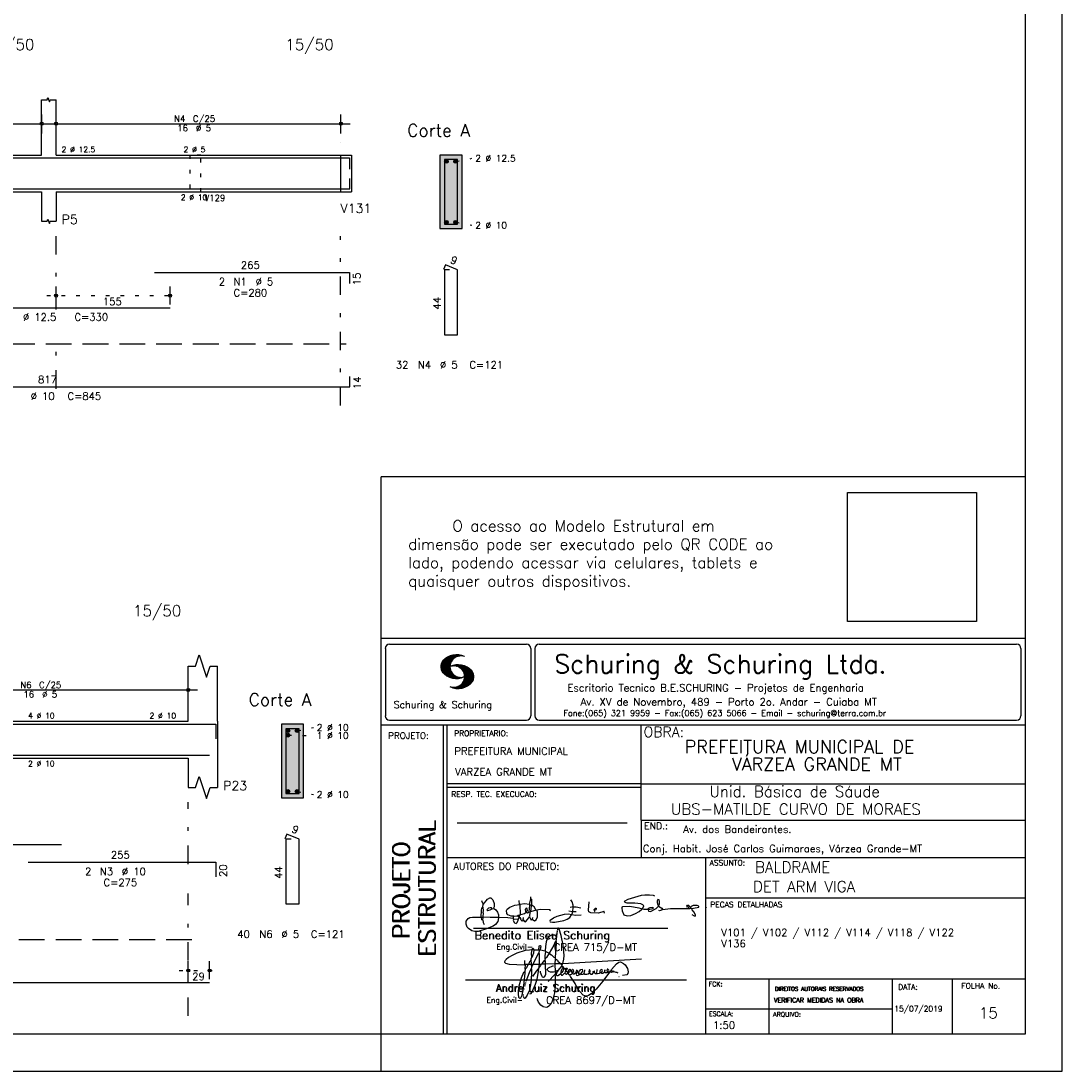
# Model space of a CAD drawing. Extents: x 0 to 84.1, y 0 to 59.4.
# Tile 5 of 7: x 55.8 to 84.1, y 0 to 28.5. Entities that reach past the tile are written whole.
import ezdxf

# ---------------------------------------------------------------- set-up
doc = ezdxf.new("R2010")
doc.units = 0
doc.header["$MEASUREMENT"] = 0
for name, pattern in [('ESTILO_TQS_0001', [1, 0.7, -0.3]), ('ESTILO_TQS_0002', [0.4, 0.1, -0.3]), ('ESTILO_TQS_0003', [1.5, 0.5, -0.4, 0.1, -0.5])]:
    doc.linetypes.add(name, pattern=pattern)
doc.layers.get('0').update_dxf_attribs({"linetype": 'CONTINUOUS'})
for name, color, linetype in [('1', 1, 'CONTINUOUS'), ('2', 2, 'CONTINUOUS'), ('4', 4, 'CONTINUOUS'), ('6', 6, 'CONTINUOUS'), ('9', 9, 'CONTINUOUS')]:
    doc.layers.add(name, color=color, linetype=linetype)
doc.styles.get("Standard").update_dxf_attribs({"font": 'ROMANS.SHX'})
picture_1 = doc.add_image_def('image1.png', size_in_pixel=(300, 300))

# ---------------------------------------------------------------- blocks, each defined once
blk = doc.blocks.new('assinaturabenedito')
at = {"color": 162}
for points in [[(155.13, 165.22), (153.4, 165.22), (152.58, 165.54), (153.16, 166.78), (152.67, 167.35), (151.85, 167.68), (149.14, 168.01), (145.61, 168.01), (144.71, 168.34), (144.46, 168.91), (146.1, 169.9), (152.17, 171.62), (153.65, 171.87), (155.7, 171.87), (157.43, 171.62), (158.08, 171.29)], [(80.21, 160.29), (79.88, 160.45), (79.72, 161.68), (80.29, 161.77), (80.46, 162.01), (80.54, 163.49), (80.37, 163.74), (80.54, 164.8), (80.46, 166.12), (80.29, 166.36), (80.37, 167.51), (82.43, 169.81), (83.41, 170.39), (83.9, 170.39), (84.81, 169.48), (85.38, 167.84), (85.46, 166.36), (85.13, 165.71), (86.12, 164.97), (86.94, 163.98), (87.35, 162.83), (87.43, 161.68), (87.19, 161.52), (83.66, 161.52), (80.46, 161.77)], [(80.46, 167.68), (80.21, 167.84), (79.88, 169.07)], [(94.32, 162.18), (93.09, 162.18), (91.53, 162.83), (91.12, 163.41), (90.96, 164.8), (91.29, 165.38), (92.52, 166.2), (94.82, 167.1), (97.03, 167.43), (97.11, 162.92)], [(96.95, 167.51), (96.79, 169.24)], [(101.46, 167.43), (99.17, 167.76), (97.11, 167.51)], [(101.3, 164.07), (101.55, 167.1)], [(101.55, 163.82), (102.04, 164.31), (102.28, 166.78), (102.28, 167.1), (101.55, 167.19), (101.46, 167.51), (101.96, 170.06), (102.28, 169.81), (102.28, 167.27)], [(101.96, 170.06), (102.04, 170.96)], [(104.34, 164.97), (103.51, 166.36), (102.69, 166.94), (102.37, 166.94)], [(120.99, 164.31), (121.24, 166.12), (121.16, 167.19), (120.66, 168.66), (120.09, 169.57)], [(135.35, 163.57), (135.27, 164.23), (135.11, 164.31), (132.64, 163.57), (129.12, 163.74), (128.62, 163.9), (128.3, 164.15), (128.05, 164.89), (128.46, 168.66)], [(152.26, 165.38), (152.17, 165.54), (151.11, 165.79), (146.68, 166.53), (143.56, 166.36), (143.23, 166.2), (143.15, 165.79), (143.31, 164.56), (144.13, 162.83), (145.61, 162.26), (147.25, 162.51), (149.38, 163.33), (151.02, 164.23), (152.26, 165.38)], [(155.21, 165.05), (155.29, 164.48), (156.19, 164.23), (158.82, 165.63), (159.89, 166.69), (161.36, 165.79), (161.61, 165.3), (161.61, 165.13), (161.12, 164.89), (160.3, 164.64), (159.97, 164.72)], [(159.89, 166.69), (159.89, 167.1), (160.22, 167.51), (160.22, 168.91), (160.05, 169.48), (159.56, 169.65), (159.23, 168.99), (159.23, 168.42), (159.56, 167.27), (159.8, 167.19)], [(176.63, 162.1), (176.63, 162.75), (175.81, 164.15), (174.99, 164.97), (174.82, 165.63), (177.36, 166.04), (178.02, 166.28), (178.02, 166.53), (177.78, 166.86), (177.36, 166.94), (175.56, 166.94), (174.66, 166.61), (174.49, 166.36), (173.02, 166.2), (172.61, 166.69), (172.93, 167.19), (173.34, 167.19), (173.75, 166.86), (173.84, 166.45)], [(87.43, 161.36), (87.1, 159.8), (86.04, 158.4), (84.97, 157.66), (81.44, 156.27), (78.16, 155.28), (76.68, 155.28), (75.37, 155.53), (73.73, 156.51), (73.15, 157.25), (72.66, 158.56), (72.74, 159.96), (73.65, 161.11), (74.38, 161.52), (75.53, 161.77), (79.64, 161.77)], [(79.55, 161.85), (79.72, 164.8), (79.88, 165.87), (80.21, 166.28)], [(84.48, 165.54), (84.15, 165.87), (83.57, 165.87), (82.84, 165.71), (82.1, 165.05), (82.59, 164.8), (83.57, 164.97), (84.48, 165.54)], [(84.48, 165.54), (85.05, 165.63)], [(94.08, 161.03), (94.32, 162.18), (95.88, 162.34), (96.21, 162.59), (96.95, 162.67)], [(96.87, 161.77), (96.54, 161.77), (95.88, 162.26)], [(98.59, 160.54), (98.1, 159.96), (97.61, 160.37), (97.36, 161.44), (96.87, 161.6), (97.03, 162.75), (99.08, 163.33), (99.9, 163.9), (100.48, 163.74), (101.3, 164.07), (101.55, 163.9), (101.38, 162.01)], [(98.59, 160.54), (99.17, 159.71), (99.58, 159.63), (100.56, 160.62), (101.38, 161.93), (102.12, 160.29), (102.69, 160.78), (103.6, 160.12), (104.42, 160.54), (104.99, 161.85), (104.99, 163.9), (104.66, 164.97), (106.3, 165.3), (110.57, 165.22), (110.74, 164.97), (110.49, 164.56)], [(99.9, 163.9), (100.48, 164.8), (100.4, 165.63), (99.9, 165.79), (99.49, 165.22), (99.58, 164.23), (99.82, 164.15)], [(102.04, 164.31), (104.58, 164.97)], [(110.74, 160.29), (110.57, 159.96), (110.74, 159.63), (111.88, 159.39), (112.87, 159.39), (116.89, 160.21), (118.53, 160.86), (119.68, 161.6), (120.5, 162.83)], [(110.74, 160.29), (112.29, 161.44), (113.94, 162.18), (117.22, 163.08), (118.86, 163.16), (122.22, 162.59), (124.85, 162.83)], [(120.83, 164.15), (119.19, 164.39)], [(121.16, 166.36), (119.76, 166.04)], [(120.83, 164.15), (120.58, 163)], [(120.83, 164.15), (121.07, 164.31), (122.47, 164.23)], [(121.24, 166.2), (121.48, 166.36), (122.55, 166.36), (124.6, 165.87)], [(130.84, 164.8), (130.76, 165.22), (131.25, 165.79), (131.58, 165.71), (131.66, 165.3), (131.41, 164.97), (130.84, 164.8)], [(130.84, 164.8), (130.76, 164.48), (130.92, 164.23)], [(152.26, 165.38), (152.5, 165.54)], [(155.21, 165.05), (155.13, 165.3), (155.37, 165.71), (156.03, 166.04), (157.26, 166.2), (157.43, 165.87), (157.18, 165.54), (156.6, 165.3), (155.21, 165.05)], [(161.61, 165.13), (165.22, 165.63), (174, 165.63), (174.41, 165.71), (174.49, 166.28)], [(173.59, 165.63), (173.59, 166.12)], [(174.82, 165.63), (174.58, 165.71)], [(176.63, 162.1), (176.13, 162.1), (175.07, 162.75)], [(176.63, 162.1), (176.63, 162.1)], [(181.55, 165.95), (181.47, 166.12)], [(80.21, 160.29), (80.46, 161.6)], [(80.21, 160.29), (80.37, 159.22), (80.87, 158.32)], [(94.08, 161.03), (91.53, 161.36), (87.43, 161.52)], [(94.08, 161.03), (94.08, 160.86)], [(96.29, 160.7), (94.24, 160.86), (94.08, 160.21), (94.57, 159.14), (95.39, 158.89), (95.8, 159.22), (96.29, 160.29), (96.29, 160.7)], [(96.29, 160.7), (96.87, 161.52)], [(98.59, 160.54), (98.76, 161.6)], [(102.78, 160.78), (102.86, 161.52)]]:
    blk.add_lwpolyline(points, dxfattribs=at)
blk = doc.blocks.new('assinaturanadre')
at = {"color": 162}
for points in [[(-221.69, -2.31), (-221.03, 0.57), (-220.87, 2.86), (-221.52, 9.6), (-222.84, 15.92), (-223.98, 19.86), (-224.56, 20.6), (-224.89, 20.68), (-225.22, 20.19), (-225.22, 19.53)], [(-225.87, 15.1), (-225.95, 13.46), (-226.28, 11.98), (-226.61, 11.73), (-227.59, 9.51), (-230.47, 4.42), (-229.32, 3.44), (-229.07, 3.44), (-227.43, 1.88), (-226.69, 1.63), (-226.61, 0.81), (-226.86, -2.47), (-226.77, -7.81), (-226.53, -8.71), (-226.86, -9.37), (-226.61, -10.68), (-226.69, -17.25), (-227.1, -21.27), (-227.76, -23.82), (-228.83, -27.19), (-229.56, -28.58), (-230.71, -29.9), (-231.53, -30.47), (-232.52, -30.72), (-234.41, -30.31), (-235.88, -29.24), (-237.44, -27.27), (-238.1, -25.79)], [(-225.3, 18.87), (-225.71, 15.34), (-225.87, 15.1), (-226.28, 15.26), (-226.36, 15.59), (-227.18, 16), (-229.07, 16), (-230.71, 15.18), (-231.94, 13.7), (-232.6, 11.73), (-233.01, 8.69), (-233.17, 5.9), (-233.01, 5.41), (-233.26, 2.62), (-233.26, 1.06), (-233.09, 0.65), (-233.34, -0.09), (-233.17, -0.67), (-233.17, -2.55), (-233.67, -2.8), (-235.23, -2.8), (-235.14, -2.23), (-233.42, -0.17)], [(-225.3, 18.87), (-225.46, 18.87), (-225.54, 18.46)], [(-225.3, 18.87), (-225.22, 19.04)], [(-240.48, 6.64), (-240.48, 6.97), (-241.05, 7.38), (-241.63, 7.22), (-241.79, 6.64)], [(-237.2, 6.72), (-237.03, 8.78), (-236.78, 9.27), (-236.46, 9.43), (-236.13, 9.27), (-235.96, 8.53), (-236.29, 7.05), (-236.62, 6.39), (-236.87, 6.31)], [(-226.28, 11.98), (-226.12, 11.9), (-226.12, 10.83), (-226.69, 1.71)], [(-240.48, 6.64), (-245.98, 6.07), (-251.39, 4.42), (-254.59, 2.95), (-256.81, 1.55), (-258.37, 0.4), (-259.02, -0.26), (-259.43, -1.08), (-259.35, -1.49), (-258.86, -2.06), (-256.4, -2.8), (-246.55, -3.05), (-246.22, -2.8), (-246.39, -0.34)], [(-242.2, 0.15), (-243.19, -1.16), (-244.01, -2.97), (-246.22, -2.97)], [(-237.2, 6.72), (-236.95, 6.23), (-237.2, 4.67), (-237.61, 4.26), (-241.05, -2.97), (-241.95, -3.05), (-242.12, 0.81), (-241.95, 1.47), (-241.46, 1.88), (-240.4, 4.59), (-240.23, 6.56), (-237.36, 6.56), (-237.2, 6.72)], [(-241.87, 6.48), (-242.12, 4.51), (-242.04, 1.47)], [(-237.28, 4.51), (-237.03, 4.1), (-237.11, -2.72), (-237.36, -2.88), (-240.89, -2.88)], [(-240.48, 6.64), (-240.31, 6.64)], [(-236.54, 6.48), (-234.98, 6.31), (-233.26, 5.82)], [(-233.01, 5.41), (-232.68, 5.49), (-230.63, 4.34), (-232.35, 1.55), (-233.01, 0.89)], [(-230.47, 4.42), (-230.47, 4.42)], [(-226.61, 0.81), (-226.36, 0.81), (-225.22, -0.17), (-224.97, -0.67), (-223.74, -1.9), (-223.66, -2.39), (-226.77, -2.55)], [(-221.69, -2.31), (-170.73, 0.81)], [(-246.14, -3.05), (-246.22, -5.76), (-246.06, -6), (-246.39, -7.4), (-246.3, -8.47), (-246.88, -14.54), (-247.62, -19.96), (-248.44, -23.33), (-249.18, -24.72), (-249.5, -24.89), (-250.08, -24.31), (-250.41, -21.93), (-250.41, -19.88), (-250, -16.76), (-248.44, -11.5), (-246.88, -7.97), (-246.47, -7.65)], [(-241.87, -4.11), (-242.12, -5.76), (-241.95, -6), (-241.95, -7.73), (-242.2, -13.15), (-242.78, -17.42), (-243.43, -19.96), (-244.74, -22.83), (-246.14, -24.72), (-246.47, -24.89), (-246.8, -24.72), (-247.21, -23.66)], [(-244.33, -3.05), (-245.32, -5.02), (-245.98, -5.84)], [(-242.12, -5.67), (-242.45, -6), (-243.51, -8.3), (-245.65, -13.97)], [(-242.04, -2.88), (-243.92, -2.97)], [(-237.11, -2.97), (-237.28, -3.87), (-237.28, -4.53), (-237.11, -4.69), (-237.61, -5.76), (-237.44, -6.25), (-238.02, -9.78), (-238.59, -12.57), (-239.66, -15.94), (-241.79, -20.78), (-242.61, -21.85), (-243.27, -22.1)], [(-241.13, -2.97), (-241.54, -3.95), (-241.87, -4.11), (-241.95, -3.13)], [(-237.61, -5.76), (-239, -7.15), (-241.38, -10.6)], [(-235.31, -2.64), (-235.8, -2.97), (-237.11, -2.88)], [(-235.88, -2.97), (-236.13, -3.62), (-237.03, -4.61)], [(-233.09, -2.8), (-233.01, -9.29), (-233.17, -9.94), (-233.91, -11.18), (-234.32, -11.26), (-234.9, -11.01), (-235.39, -10.27), (-236.13, -8.06), (-236.21, -7.15)], [(-226.86, -2.55), (-233.17, -2.72)], [(-226.77, -7.56), (-227.84, -7.89), (-229.65, -7.89), (-230.71, -7.48), (-231.7, -6.66), (-231.78, -6), (-230.96, -5.1), (-228.25, -3.79), (-227.68, -3.79)], [(-222.43, -3.29), (-222.43, -3.7), (-224.97, -6.82), (-226.61, -7.4)], [(-221.69, -2.31), (-223.57, -2.39)], [(-221.36, -4.85), (-222.18, -5.35), (-222.34, -6.09), (-222.75, -6.66), (-223.08, -7.97), (-223.08, -8.88), (-222.67, -9.78), (-222.34, -9.86), (-222.01, -9.78), (-220.54, -8.47)], [(-221.19, -5.1), (-221.28, -6.09), (-221.6, -6.74), (-222.43, -8.06), (-222.92, -8.38)], [(-221.85, -2.39), (-222.43, -3.29), (-222.84, -2.88), (-222.84, -2.55)], [(-222.43, -3.7), (-221.44, -4.36), (-221.36, -4.94), (-220.78, -5.18), (-220.29, -5.92), (-219.96, -6), (-219.47, -5.35), (-219.14, -5.26), (-218.98, -5.51), (-219.39, -6.5), (-219.96, -6.99), (-220.21, -7.56), (-220.46, -8.47), (-220.05, -9.04), (-219.55, -9.12), (-218.4, -8.55), (-217.91, -9.37), (-217.34, -9.7), (-216.02, -9.12), (-215.7, -8.71), (-215.04, -9.04), (-214.3, -9.04), (-212.99, -7.81), (-212.91, -7.07), (-212.66, -6.58), (-212.41, -6.58), (-212.17, -6.91), (-212.33, -7.81), (-212.58, -8.14), (-212.99, -7.97)], [(-219.96, -6), (-219.8, -6.74)], [(-219.8, -6.91), (-218.57, -7.89), (-218.32, -7.73), (-217.58, -6.17), (-217.26, -5.84), (-216.93, -6), (-216.85, -6.82), (-217.58, -7.81), (-218.4, -8.22), (-218.49, -7.97)], [(-215.53, -8.3), (-215.86, -7.73), (-215.86, -6.82), (-215.45, -6), (-215.2, -6), (-214.96, -6.33), (-214.88, -7.23), (-215.53, -8.3)], [(-212.66, -8.14), (-212.99, -9.37), (-212.91, -9.78), (-212.25, -10.03), (-211.18, -9.53), (-210.94, -9.29), (-211.27, -8.63), (-211.27, -8.06), (-210.86, -7.23), (-210.03, -6.09), (-209.3, -6), (-209.05, -7.15), (-209.54, -8.14), (-210.36, -9.12), (-210.2, -9.37), (-208.72, -9.21), (-207.9, -8.63), (-207.41, -6.82), (-207.49, -6.41)], [(-212.66, -6.58), (-212.91, -6.33)], [(-204.54, -8.14), (-204.04, -7.81), (-203.96, -6.99), (-204.37, -6.41), (-204.78, -6.41), (-204.87, -7.73), (-204.54, -8.14)], [(-201.09, -6.5), (-201.09, -6.5)], [(-196.33, -7.48), (-197.23, -8.3), (-198.14, -8.71), (-199.2, -9.04), (-199.78, -8.96), (-199.94, -8.63), (-199.53, -7.07), (-199.53, -6.25)], [(-196.33, -7.48), (-196.09, -6.82), (-196.17, -6.41), (-196.99, -6.17), (-197.56, -6.82), (-197.73, -7.32), (-197.73, -7.81), (-197.48, -8.22)], [(-194.77, -7.23), (-194.28, -6.74), (-194.28, -6.41), (-194.77, -6.74), (-194.77, -7.23)], [(-192.06, -7.73), (-191.74, -7.07), (-191.98, -6.5), (-192.64, -6), (-193.13, -6), (-193.3, -7.07), (-192.64, -7.81)], [(-190.51, -6.82), (-190.18, -6.17), (-187.06, -2.39), (-185.58, -1.41), (-184.35, -1.24), (-182.46, -2.23), (-181.32, -3.21), (-179.92, -5.59), (-179.43, -7.65), (-179.59, -8.79), (-180.25, -9.62), (-183.04, -10.03)], [(-226.86, -9.29), (-231.21, -13.8)], [(-226.04, -8.47), (-226.45, -8.63)], [(-225.05, -6.91), (-226.04, -8.55), (-225.87, -8.79), (-225.95, -9.7), (-225.54, -10.03), (-224.97, -10.03), (-223.16, -8.96)], [(-219.8, -6.82), (-219.88, -7.07)], [(-218.4, -8.22), (-218.4, -8.47)], [(-190.51, -6.82), (-189.52, -7.32), (-189.77, -7.81), (-190.42, -8.06), (-191.57, -7.97), (-195.76, -13.72), (-200.19, -18.89), (-203.31, -21.93), (-205.03, -23), (-206.1, -23.33), (-207.49, -23.25), (-208.48, -22.67), (-210.94, -20.21), (-212.58, -17.66), (-213.81, -15.2), (-216.85, -10.6), (-217.17, -9.78)], [(-215.53, -8.3), (-215.53, -8.63)], [(-210.36, -9.12), (-210.86, -9.21)], [(-204.54, -8.14), (-204.54, -8.55), (-205.28, -9.12), (-206.26, -9.45), (-207.49, -9.29), (-207.9, -8.79)], [(-202.24, -7.15), (-202.08, -8.06), (-202.98, -9.29), (-203.47, -9.29), (-204.45, -8.63)], [(-201.42, -7.07), (-201.5, -7.48), (-201.25, -8.22), (-200.6, -8.71), (-200.02, -8.71)], [(-194.77, -7.89), (-195.84, -8.71), (-196.5, -8.79), (-197.15, -8.38)], [(-194.77, -7.23), (-194.77, -7.97), (-194.61, -8.06), (-193.13, -8.14), (-192.15, -7.81), (-191.74, -7.97)], [(-190.51, -6.82), (-191.33, -7.89)], [(-189.44, -7.23), (-189.11, -6.99), (-188.78, -7.32)], [(-189.44, -7.23), (-189.19, -7.56), (-188.7, -7.4), (-187.39, -7.81), (-186.73, -7.81), (-186.48, -8.14), (-186.07, -8.22)], [(-185.42, -10.77), (-185.17, -10.77)], [(-246.8, -18.57), (-246.88, -19.06)], [(-246.39, -16.43), (-246.39, -16.84)], [(-246.06, -15.36), (-246.22, -16.1)], [(-245.81, -14.54), (-245.89, -15.03)], [(-247.29, -22.34), (-247.29, -22.92)], [(-238.43, -24.64), (-238.43, -24.81)], [(-238.26, -25.22), (-238.18, -25.46)]]:
    blk.add_lwpolyline(points, dxfattribs=at)

msp = doc.modelspace()

# ---------------------------------------------------------------- linework, layer by layer
at = {"layer": '1', "linetype": 'ESTILO_TQS_0002'}
for p, q in [((64.5, 24.88), (64.5, 23.88)), ((64.5, 24.88), (64.8, 24.88)), ((67.625, 24.705), (68.07, 24.79)), ((64.5, 23.88), (64.8, 23.88)), ((67.625, 23.055), (68.07, 22.97)), ((56.52, 21.06), (60.119, 21.06)), ((63.318, 9.242), (63.763, 9.327)), ((63.068, 9.122), (63.763, 9.111)), ((63.318, 7.592), (63.763, 7.507)), ((60.11, 2.73), (61.19, 2.73))]:
    msp.add_line(p, q, dxfattribs=at)
at = {"layer": '1', "linetype": 'ESTILO_TQS_0001'}
for p, q in [((48.49, 19.755), (64.65, 19.755)), ((38.76, 3.575), (60.76, 3.575))]:
    msp.add_line(p, q, dxfattribs=at)
at = {"layer": '1', "linetype": 'ESTILO_TQS_0002'}
msp.add_lwpolyline([(60.4, 24.88), (60.4, 23.88), (60.7, 23.88), (60.7, 24.88), (60.4, 24.88)], dxfattribs=at)
at = {"layer": '1', "linetype": 'Continuous'}
for centre in [(67.375, 24.705), (67.625, 24.705), (67.375, 23.055), (67.625, 23.055), (63.068, 9.242), (63.068, 9.122), (63.318, 9.242), (63.068, 7.592), (63.318, 7.592)]:
    msp.add_circle(centre, 0.05, dxfattribs=at)
at = {"layer": '2', "linetype": 'Continuous'}
for p, q in [((84.1, 0), (84.1, 59.4)), ((56.37, 24.88), (56.37, 26.38)), ((56.77, 24.88), (56.77, 26.38)), ((56.38, 25.46), (56.38, 25.98)), ((56.77, 25.46), (56.77, 25.98)), ((64.51, 25.46), (64.51, 25.98)), ((48.39, 25.73), (56.63, 25.73)), ((56.52, 25.73), (64.76, 25.73)), ((56.38, 25.21), (56.38, 25.21)), ((56.77, 25.21), (56.77, 25.21)), ((64.51, 25.21), (64.51, 25.21)), ((48.64, 24.88), (56.37, 24.88)), ((56.77, 24.88), (64.5, 24.88)), ((64.5, 24.88), (64.5, 23.88)), ((64.5, 24.88), (64.5, 23.88)), ((64.5, 24.88), (64.8, 24.88)), ((64.8, 24.88), (64.8, 23.88)), ((64.8, 24.88), (64.8, 23.88)), ((67.8, 24.88), (67.2, 24.88)), ((67.2, 24.88), (67.2, 22.88)), ((67.8, 22.88), (67.8, 24.88)), ((48.64, 23.88), (56.37, 23.88)), ((56.37, 23.88), (56.37, 23.08)), ((56.77, 23.88), (64.5, 23.88)), ((56.77, 23.88), (56.77, 23.08)), ((64.5, 23.88), (64.8, 23.88)), ((67.2, 22.88), (67.8, 22.88)), ((56.77, 20.82), (56.77, 21.31)), ((59.869, 20.82), (59.869, 21.31)), ((56.77, 20.72), (56.77, 20.72)), ((59.869, 20.72), (59.869, 20.72)), ((65.6, 1), (65.6, 16.143)), ((83.1, 16.143), (65.6, 16.143)), ((65.6, 11.755), (83.1, 11.755)), ((65.716, 11.477), (65.716, 9.648)), ((65.832, 11.594), (69.549, 11.594)), ((69.665, 11.477), (69.665, 9.648)), ((69.779, 11.477), (69.779, 9.648)), ((69.895, 11.594), (82.868, 11.594)), ((82.984, 11.477), (82.984, 9.648)), ((67.222, 10.958), (67.564, 11.3)), ((67.222, 10.972), (67.546, 11.296)), ((67.222, 10.986), (67.528, 11.292)), ((67.222, 11), (67.508, 11.286)), ((67.224, 10.946), (67.581, 11.303)), ((67.224, 11.017), (67.488, 11.281)), ((67.227, 10.934), (67.596, 11.304)), ((67.227, 11.033), (67.465, 11.272)), ((67.229, 10.922), (67.612, 11.306)), ((67.232, 10.911), (67.627, 11.306)), ((67.232, 11.053), (67.439, 11.26)), ((67.236, 10.901), (67.642, 11.307)), ((67.239, 11.074), (67.411, 11.245)), ((67.24, 10.891), (67.656, 11.307)), ((67.244, 10.88), (67.669, 11.306)), ((67.249, 10.871), (67.521, 11.143)), ((67.253, 11.102), (67.374, 11.223)), ((67.609, 11.231), (67.683, 11.306)), ((67.638, 11.247), (67.696, 11.304)), ((67.663, 11.257), (67.708, 11.303)), ((67.682, 11.262), (67.721, 11.301)), ((67.702, 11.269), (67.733, 11.299)), ((67.718, 11.27), (67.745, 11.297)), ((67.734, 11.272), (67.757, 11.295)), ((67.75, 11.274), (67.769, 11.292)), ((60.36, 9.5), (60.36, 11)), ((61.16, 9.5), (61.16, 11)), ((67.254, 10.862), (67.502, 11.111)), ((67.259, 10.853), (67.492, 11.086)), ((67.264, 10.844), (67.484, 11.064)), ((67.271, 10.837), (67.48, 11.046)), ((67.277, 10.829), (67.476, 11.028)), ((67.284, 10.822), (67.474, 11.012)), ((67.291, 10.814), (67.473, 10.997)), ((67.297, 10.807), (67.47, 10.981)), ((67.305, 10.8), (67.473, 10.969)), ((67.312, 10.793), (67.474, 10.955)), ((67.319, 10.786), (67.475, 10.942)), ((67.327, 10.78), (67.478, 10.931)), ((67.334, 10.773), (67.48, 10.919)), ((67.342, 10.767), (67.483, 10.907)), ((67.35, 10.761), (67.486, 10.896)), ((67.358, 10.755), (67.49, 10.886)), ((67.367, 10.749), (67.493, 10.876)), ((67.375, 10.743), (67.497, 10.865)), ((67.383, 10.737), (67.502, 10.856)), ((67.392, 10.732), (67.507, 10.847)), ((67.531, 10.999), (67.546, 11.013)), ((67.549, 11.002), (67.565, 11.018)), ((67.563, 11.002), (67.585, 11.024)), ((67.578, 11.002), (67.602, 11.027)), ((67.592, 11.003), (67.619, 11.03)), ((67.605, 11.001), (67.635, 11.032)), ((67.617, 11), (67.652, 11.034)), ((67.63, 10.998), (67.666, 11.034)), ((67.641, 10.995), (67.681, 11.035)), ((67.652, 10.992), (67.696, 11.035)), ((67.664, 10.99), (67.709, 11.035)), ((67.675, 10.986), (67.723, 11.035)), ((67.684, 10.982), (67.736, 11.034)), ((67.694, 10.978), (67.748, 11.032)), ((67.705, 10.974), (67.762, 11.031)), ((67.714, 10.969), (67.774, 11.029)), ((67.722, 10.963), (67.785, 11.026)), ((67.732, 10.959), (67.798, 11.024)), ((67.74, 10.953), (67.809, 11.021)), ((67.749, 10.948), (67.82, 11.018)), ((67.756, 10.941), (67.831, 11.015)), ((67.765, 10.935), (67.842, 11.012)), ((67.772, 10.928), (67.852, 11.008)), ((67.78, 10.922), (67.863, 11.005)), ((67.786, 10.914), (67.873, 11.001)), ((67.794, 10.908), (67.883, 10.997)), ((67.8, 10.899), (67.893, 10.992)), ((67.807, 10.892), (67.902, 10.988)), ((67.812, 10.883), (67.912, 10.984)), ((67.818, 10.875), (67.922, 10.979)), ((67.824, 10.867), (67.93, 10.973)), ((67.829, 10.858), (67.94, 10.969)), ((67.834, 10.848), (67.949, 10.963)), ((67.838, 10.839), (67.957, 10.958)), ((67.843, 10.83), (67.966, 10.952)), ((67.848, 10.818), (67.976, 10.945)), ((67.849, 10.609), (68.082, 10.842)), ((67.852, 10.807), (67.985, 10.939)), ((67.856, 10.795), (67.994, 10.932)), ((67.857, 10.631), (68.075, 10.849)), ((67.86, 10.781), (68.003, 10.924)), ((67.861, 10.649), (68.07, 10.859)), ((67.863, 10.769), (68.012, 10.918)), ((67.865, 10.754), (68.021, 10.909)), ((67.865, 10.668), (68.064, 10.866)), ((67.866, 10.74), (68.029, 10.903)), ((67.866, 10.683), (68.058, 10.874)), ((67.867, 10.698), (68.05, 10.881)), ((67.868, 10.726), (68.037, 10.895)), ((67.868, 10.712), (68.044, 10.888)), ((60.36, 10.08), (60.36, 10.6)), ((67.401, 10.727), (67.512, 10.838)), ((67.41, 10.721), (67.517, 10.829)), ((67.419, 10.717), (67.523, 10.82)), ((67.429, 10.712), (67.529, 10.812)), ((67.438, 10.707), (67.535, 10.804)), ((67.448, 10.703), (67.541, 10.796)), ((67.458, 10.699), (67.548, 10.789)), ((67.468, 10.695), (67.555, 10.781)), ((67.478, 10.69), (67.562, 10.774)), ((67.488, 10.687), (67.569, 10.767)), ((67.499, 10.683), (67.576, 10.761)), ((67.51, 10.68), (67.584, 10.755)), ((67.521, 10.677), (67.592, 10.748)), ((67.532, 10.674), (67.6, 10.742)), ((67.544, 10.671), (67.609, 10.737)), ((67.555, 10.669), (67.618, 10.732)), ((67.567, 10.667), (67.627, 10.727)), ((67.58, 10.665), (67.636, 10.722)), ((67.592, 10.663), (67.646, 10.718)), ((67.605, 10.662), (67.656, 10.713)), ((67.618, 10.661), (67.666, 10.709)), ((67.632, 10.66), (67.677, 10.706)), ((67.645, 10.66), (67.688, 10.703)), ((67.66, 10.66), (67.699, 10.7)), ((67.671, 10.389), (68.096, 10.814)), ((67.674, 10.661), (67.711, 10.697)), ((67.685, 10.389), (68.101, 10.805)), ((67.691, 10.662), (67.724, 10.695)), ((67.699, 10.389), (68.105, 10.795)), ((67.708, 10.664), (67.738, 10.693)), ((67.714, 10.389), (68.108, 10.783)), ((67.725, 10.666), (67.751, 10.691)), ((67.729, 10.39), (68.111, 10.772)), ((67.742, 10.669), (67.766, 10.693)), ((67.744, 10.391), (68.114, 10.761)), ((67.76, 10.673), (67.78, 10.693)), ((67.761, 10.394), (68.116, 10.749)), ((67.777, 10.396), (68.117, 10.736)), ((67.78, 10.678), (67.794, 10.692)), ((67.794, 10.692), (67.797, 10.694)), ((67.795, 10.4), (68.119, 10.724)), ((67.798, 10.683), (67.811, 10.696)), ((67.813, 10.404), (68.119, 10.709)), ((67.817, 10.69), (67.825, 10.698)), ((67.822, 10.554), (68.091, 10.823)), ((67.833, 10.696), (67.84, 10.702)), ((67.833, 10.409), (68.118, 10.695)), ((67.841, 10.587), (68.087, 10.833)), ((67.853, 10.416), (68.118, 10.68)), ((67.876, 10.425), (68.113, 10.662)), ((67.901, 10.435), (68.11, 10.644)), ((67.93, 10.45), (68.102, 10.622)), ((67.966, 10.472), (68.089, 10.595)), ((52.31, 10.35), (60.61, 10.35)), ((67.55, 10.41), (67.563, 10.422)), ((67.561, 10.407), (67.576, 10.421)), ((67.573, 10.404), (67.59, 10.421)), ((67.584, 10.401), (67.606, 10.423)), ((67.596, 10.398), (67.622, 10.425)), ((67.608, 10.396), (67.64, 10.428)), ((67.62, 10.394), (67.659, 10.433)), ((67.632, 10.392), (67.68, 10.44)), ((67.645, 10.391), (67.704, 10.45)), ((67.658, 10.39), (67.737, 10.469)), ((68.045, 10.537), (68.058, 10.549)), ((60.36, 9.83), (60.36, 9.83)), ((52.56, 9.5), (60.36, 9.5)), ((61.16, 9.5), (61.16, 8.5)), ((63.493, 9.417), (62.893, 9.417)), ((62.893, 9.417), (62.893, 7.417)), ((63.493, 7.417), (63.493, 9.417)), ((65.832, 9.532), (69.549, 9.532)), ((69.895, 9.532), (82.868, 9.532)), ((65.6, 9.4), (83.1, 9.4)), ((67.3, 5.8), (67.3, 9.4)), ((67.4, 5.8), (67.4, 9.4)), ((72.669, 6.816), (72.669, 9.4)), ((83.1, 9.4), (83.1, 1)), ((52.56, 8.5), (60.36, 8.5)), ((60.36, 8.5), (60.36, 7.7)), ((61.16, 8.5), (61.16, 7.7)), ((72.669, 7.8), (67.4, 7.8)), ((72.669, 7.8), (83.1, 7.8)), ((62.893, 7.417), (63.493, 7.417)), ((72.669, 7.7), (67.4, 7.7)), ((67.67, 6.739), (72.289, 6.739)), ((72.669, 6.816), (83.1, 6.816)), ((72.669, 6.816), (72.669, 5.8)), ((67.3, 1), (67.3, 5.8)), ((67.4, 1), (67.4, 5.8)), ((67.4, 5.8), (83.1, 5.8)), ((74.421, 4.8), (74.421, 5.8)), ((74.421, 1), (74.421, 4.8)), ((74.421, 4.702), (83.1, 4.702)), ((68.111, 3.88), (73.39, 3.88)), ((60.36, 2.49), (60.36, 2.98)), ((60.94, 2.49), (60.94, 2.98)), ((60.36, 2.39), (60.36, 2.39)), ((60.94, 2.39), (60.94, 2.39)), ((67.898, 2.48), (73.894, 2.48)), ((74.421, 2.506), (83.1, 2.506)), ((76.147, 1), (76.147, 2.506)), ((79.496, 1), (79.496, 2.506)), ((81.121, 1), (81.121, 2.506)), ((74.421, 1.692), (79.496, 1.692)), ((65.6, 0), (65.6, 1)), ((83.1, 1), (65.6, 1)), ((0, 0), (84.1, 0))]:
    msp.add_line(p, q, dxfattribs=at)
at = {"layer": '2', "linetype": 'ESTILO_TQS_0003'}
for p, q in [((56.77, 20.682), (56.77, 22.68)), ((64.5, 18.08), (64.5, 22.68)), ((56.77, 18.532), (56.77, 19.878)), ((60.36, 5.622), (60.36, 7.3)), ((60.36, 1.5), (60.36, 4.818))]:
    msp.add_line(p, q, dxfattribs=at)
at = {"layer": '2', "linetype": 'Continuous'}
for points in [[(83.1, 1), (2.5, 1), (2.5, 58.4), (83.1, 58.4), (83.1, 1)], [(56.37, 26.38), (56.53, 26.38), (56.55, 26.44), (56.59, 26.32), (56.61, 26.38), (56.77, 26.38)], [(56.37, 23.08), (56.53, 23.08), (56.55, 23.14), (56.59, 23.02), (56.61, 23.08), (56.77, 23.08)], [(60.36, 11), (60.56, 11), (60.66, 11.3), (60.86, 10.7), (60.96, 11), (61.16, 11)], [(60.36, 7.7), (60.56, 7.7), (60.66, 8), (60.86, 7.4), (60.96, 7.7), (61.16, 7.7)]]:
    msp.add_lwpolyline(points, dxfattribs=at)
for centre, radius in [((56.38, 25.73), 0.0416), ((56.38, 25.73), 0.0208), ((56.77, 25.73), 0.0416), ((56.77, 25.73), 0.0208), ((64.51, 25.73), 0.0416), ((64.51, 25.73), 0.0208), ((56.77, 21.06), 0.04), ((56.77, 21.06), 0.02), ((59.869, 21.06), 0.04), ((59.869, 21.06), 0.02), ((60.36, 10.35), 0.0416), ((60.36, 10.35), 0.0208), ((60.36, 2.73), 0.04), ((60.36, 2.73), 0.02), ((60.94, 2.73), 0.04), ((60.94, 2.73), 0.02)]:
    msp.add_circle(centre, radius, dxfattribs=at)
for centre, radius, start, end in [((65.832, 11.477), 0.117, 90, 180), ((69.549, 11.477), 0.117, 0, 90), ((69.895, 11.477), 0.117, 90, 180), ((82.868, 11.477), 0.117, 0, 90), ((67.465, 10.982), 0.244, 140.2294, 231.8951), ((67.648, 10.815), 0.492, 63.3933, 138.9091), ((67.763, 10.983), 0.291, 68.8515, 291.1485), ((67.648, 11.151), 0.492, 218.2298, 296.6067), ((67.692, 10.544), 0.492, 41.0909, 116.6067), ((67.577, 10.712), 0.291, 248.8515, 111.1485), ((67.875, 10.711), 0.244, 308.1049, 39.7706), ((67.692, 10.88), 0.492, 243.3933, 321.7702), ((65.832, 9.648), 0.117, 180, 270), ((69.549, 9.648), 0.117, 270, 0), ((69.895, 9.648), 0.117, 180, 270), ((82.868, 9.648), 0.117, 270, 0)]:
    msp.add_arc(centre, radius, start, end, dxfattribs=at)
at = {"layer": '4', "linetype": 'Continuous'}
for p, q in [((53.269, 24.8), (59.869, 24.8)), ((59.44, 24.8), (64.74, 24.8)), ((64.74, 24.8), (64.74, 24.5)), ((48.41, 23.96), (64.75, 23.96)), ((64.75, 23.96), (64.75, 24.24)), ((38.42, 9.42), (56.92, 9.42)), ((56.008, 9.42), (61.108, 9.42)), ((61.108, 9.42), (61.108, 9.02)), ((47.44, 8.58), (60.94, 8.58))]:
    msp.add_line(p, q, dxfattribs=at)
for points in [[(67.32, 24.76), (67.32, 23), (67.68, 23), (67.68, 24.76), (67.32, 24.76)], [(63.013, 9.297), (63.013, 7.537), (63.373, 7.537), (63.373, 9.297), (63.013, 9.297)]]:
    msp.add_lwpolyline(points, dxfattribs=at)
at = {"layer": '6', "linetype": 'Continuous'}
for p, q in [((59.44, 21.69), (64.74, 21.69)), ((64.74, 21.69), (64.74, 21.39)), ((67.348, 21.9), (67.294, 21.771)), ((67.46, 21.76), (67.32, 21.76)), ((67.32, 21.76), (67.32, 20)), ((67.68, 21.76), (67.348, 21.9)), ((67.68, 20), (67.68, 21.76)), ((53.269, 20.73), (59.869, 20.73)), ((67.32, 20), (67.68, 20)), ((64.75, 18.58), (64.75, 18.86)), ((48.41, 18.58), (64.75, 18.58)), ((63.041, 6.437), (62.987, 6.308)), ((63.153, 6.297), (63.013, 6.297)), ((63.013, 6.297), (63.013, 4.537)), ((63.373, 6.297), (63.041, 6.437)), ((63.373, 4.537), (63.373, 6.297)), ((38.42, 6.15), (56.92, 6.15)), ((56.008, 5.67), (61.108, 5.67)), ((61.108, 5.67), (61.108, 5.27)), ((63.013, 4.537), (63.373, 4.537)), ((47.44, 2.4), (60.94, 2.4))]:
    msp.add_line(p, q, dxfattribs=at)
at = {"layer": '9', "linetype": 'Continuous'}
for points in [[(67.8, 22.88), (67.8, 24.88), (67.2, 24.88)], [(67.8, 22.88), (67.2, 24.88), (67.2, 22.88)], [(67.425, 24.705), (67.35, 24.748), (67.328, 24.722)], [(67.425, 24.705), (67.328, 24.722), (67.328, 24.688)], [(67.425, 24.705), (67.328, 24.688), (67.35, 24.662)], [(67.425, 24.705), (67.384, 24.754), (67.35, 24.748)], [(67.425, 24.705), (67.35, 24.662), (67.384, 24.656)], [(67.425, 24.705), (67.413, 24.737), (67.384, 24.754)], [(67.425, 24.705), (67.384, 24.656), (67.413, 24.673)], [(67.425, 24.705), (67.413, 24.673), (67.425, 24.705)], [(67.675, 24.705), (67.6, 24.748), (67.578, 24.722)], [(67.675, 24.705), (67.578, 24.722), (67.578, 24.688)], [(67.675, 24.705), (67.578, 24.688), (67.6, 24.662)], [(67.675, 24.705), (67.634, 24.754), (67.6, 24.748)], [(67.675, 24.705), (67.6, 24.662), (67.634, 24.656)], [(67.675, 24.705), (67.663, 24.737), (67.634, 24.754)], [(67.675, 24.705), (67.634, 24.656), (67.663, 24.673)], [(67.675, 24.705), (67.663, 24.673), (67.675, 24.705)], [(67.425, 23.055), (67.384, 23.104), (67.35, 23.098)], [(67.425, 23.055), (67.413, 23.087), (67.384, 23.104)], [(67.675, 23.055), (67.634, 23.104), (67.6, 23.098)], [(67.675, 23.055), (67.663, 23.087), (67.634, 23.104)], [(67.8, 22.88), (67.2, 22.88), (67.8, 22.88)], [(67.425, 23.055), (67.35, 23.098), (67.328, 23.072)], [(67.425, 23.055), (67.328, 23.072), (67.328, 23.038)], [(67.425, 23.055), (67.328, 23.038), (67.35, 23.012)], [(67.425, 23.055), (67.35, 23.012), (67.384, 23.006)], [(67.425, 23.055), (67.384, 23.006), (67.413, 23.023)], [(67.425, 23.055), (67.413, 23.023), (67.425, 23.055)], [(67.675, 23.055), (67.6, 23.098), (67.578, 23.072)], [(67.675, 23.055), (67.578, 23.072), (67.578, 23.038)], [(67.675, 23.055), (67.578, 23.038), (67.6, 23.012)], [(67.675, 23.055), (67.6, 23.012), (67.634, 23.006)], [(67.675, 23.055), (67.634, 23.006), (67.663, 23.023)], [(67.675, 23.055), (67.663, 23.023), (67.675, 23.055)], [(63.493, 7.417), (63.493, 9.417), (62.893, 9.417)], [(63.493, 7.417), (62.893, 9.417), (62.893, 7.417)], [(63.118, 9.242), (63.043, 9.285), (63.021, 9.259)], [(63.118, 9.242), (63.021, 9.259), (63.021, 9.225)], [(63.118, 9.242), (63.021, 9.225), (63.043, 9.198)], [(63.118, 9.122), (63.043, 9.165), (63.021, 9.139)], [(63.118, 9.122), (63.021, 9.139), (63.021, 9.105)], [(63.118, 9.242), (63.077, 9.291), (63.043, 9.285)], [(63.118, 9.242), (63.043, 9.198), (63.077, 9.192)], [(63.118, 9.122), (63.077, 9.171), (63.043, 9.165)], [(63.118, 9.242), (63.106, 9.274), (63.077, 9.291)], [(63.118, 9.242), (63.077, 9.192), (63.106, 9.21)], [(63.118, 9.122), (63.106, 9.154), (63.077, 9.171)], [(63.118, 9.242), (63.106, 9.21), (63.118, 9.242)], [(63.368, 9.242), (63.293, 9.285), (63.271, 9.259)], [(63.368, 9.242), (63.271, 9.259), (63.271, 9.225)], [(63.368, 9.242), (63.271, 9.225), (63.293, 9.198)], [(63.368, 9.242), (63.327, 9.291), (63.293, 9.285)], [(63.368, 9.242), (63.293, 9.198), (63.327, 9.192)], [(63.368, 9.242), (63.356, 9.274), (63.327, 9.291)], [(63.368, 9.242), (63.327, 9.192), (63.356, 9.21)], [(63.368, 9.242), (63.356, 9.21), (63.368, 9.242)], [(63.118, 9.122), (63.021, 9.105), (63.043, 9.078)], [(63.118, 9.122), (63.043, 9.078), (63.077, 9.072)], [(63.118, 9.122), (63.077, 9.072), (63.106, 9.09)], [(63.118, 9.122), (63.106, 9.09), (63.118, 9.122)], [(63.493, 7.417), (62.893, 7.417), (63.493, 7.417)], [(63.118, 7.592), (63.043, 7.635), (63.021, 7.609)], [(63.118, 7.592), (63.021, 7.609), (63.021, 7.575)], [(63.118, 7.592), (63.021, 7.575), (63.043, 7.548)], [(63.118, 7.592), (63.077, 7.641), (63.043, 7.635)], [(63.118, 7.592), (63.043, 7.548), (63.077, 7.542)], [(63.118, 7.592), (63.106, 7.624), (63.077, 7.641)], [(63.118, 7.592), (63.077, 7.542), (63.106, 7.56)], [(63.118, 7.592), (63.106, 7.56), (63.118, 7.592)], [(63.368, 7.592), (63.293, 7.635), (63.271, 7.609)], [(63.368, 7.592), (63.271, 7.609), (63.271, 7.575)], [(63.368, 7.592), (63.271, 7.575), (63.293, 7.548)], [(63.368, 7.592), (63.327, 7.641), (63.293, 7.635)], [(63.368, 7.592), (63.293, 7.548), (63.327, 7.542)], [(63.368, 7.592), (63.356, 7.624), (63.327, 7.641)], [(63.368, 7.592), (63.327, 7.542), (63.356, 7.56)], [(63.368, 7.592), (63.356, 7.56), (63.368, 7.592)]]:
    msp.add_solid(points, dxfattribs=at)

# ---------------------------------------------------------------- block references
at = {"xscale": 0.06, "yscale": 0.06, "zscale": 0.06}
msp.add_blockref('assinaturabenedito', (63.548, -5.524), dxfattribs=at)
at = {"linetype": 'Continuous', "xscale": 0.042, "yscale": 0.042, "zscale": 0.042}
msp.add_blockref('assinaturanadre', (79.85, 3.015), dxfattribs=at)

# ---------------------------------------------------------------- texts
at = {"linetype": 'Continuous', "insert": (66.338, 14.958), "char_height": 0.3, "attachment_point": 1}
msp.add_mtext_dynamic_manual_height_columns('^IO acesso ao Modelo Estrutural em dimensão pode ser executado pelo QR CODE ao lado, podendo acessar via celulares, tablets e quaisquer outros dispositivos.', width=10.84065, gutter_width=1.5, heights=[3.742], dxfattribs=at)
at = {"layer": '1', "linetype": 'Continuous'}
for s, height, p in [('PREFEITURA MUNICIPAL DE', 0.35, (73.847, 8.634)), (' VÁRZEA GRANDE MT', 0.35, (74.889, 8.159)), ('Unid. Básica de Sáude', 0.3, (74.522, 7.442)), ('UBS-MATILDE CURVO DE MORAES', 0.3, (73.474, 6.964)), ('Av. dos Bandeirantes.', 0.2, (73.809, 6.466)), ('Conj. Habit. José Carlos Guimaraes, Várzea Grande-MT', 0.2, (72.714, 5.941)), ('BALDRAME', 0.3, (75.759, 5.387)), ('DET ARM VIGA', 0.3, (75.705, 4.86)), ('V101 / V102 / V112 / V114 / V118 / V122', 0.2, (74.842, 3.661)), ('V136', 0.2, (74.842, 3.361))]:
    msp.add_text(s, height=height, dxfattribs=at).set_placement(p)
at = {"layer": '1', "linetype": 'Continuous', "insert": (81.842, 1.729), "char_height": 0.3, "attachment_point": 1}
msp.add_mtext_dynamic_manual_height_columns('15', width=0.86139, gutter_width=1, heights=[0], dxfattribs=at)
at = {"layer": '2', "linetype": 'Continuous'}
for s, height, p in [('15/50', 0.3, (54.87, 27.73)), ('15/50', 0.3, (63, 27.73)), ('C/25', 0.17, (60.487, 25.781)), ('N4', 0.17, (59.977, 25.781)), ('16', 0.17, (60.062, 25.526)), ('%%c 5', 0.17, (60.572, 25.526)), ('Corte A', 0.34, (66.31, 25.38)), ('2 %%c 12.5', 0.15, (56.92, 24.955)), ('2 %%c 5', 0.15, (60.235, 24.955)), ('2 %%c 12.5', 0.18, (68.16, 24.7)), ('2 %%c 10', 0.15, (60.16, 23.655)), ('V129', 0.17, (60.8, 23.63)), ('V131', 0.25, (64.5, 23.305)), ('P5', 0.25, (56.92, 23.005)), ('2 %%c 10', 0.18, (68.16, 22.88)), ('265', 0.2, (61.79, 21.79)), ('2', 0.2, (61.19, 21.34)), ('N1', 0.2, (61.59, 21.34)), ('%%c 5', 0.2, (62.19, 21.34)), ('C=280', 0.2, (61.59, 21.04)), ('155', 0.2, (58.04, 20.8)), ('%%c 12.5', 0.2, (55.869, 20.38)), ('C=330', 0.2, (57.269, 20.38)), ('32', 0.2, (66, 19.08)), ('N4', 0.2, (66.6, 19.08)), ('%%c 5', 0.2, (67.2, 19.08)), ('C=121', 0.2, (68, 19.08)), ('817', 0.2, (56.28, 18.68)), ('%%c 10', 0.2, (56.08, 18.23)), ('C=845', 0.2, (57.08, 18.23)), ('15/50', 0.3, (58.86, 12.35)), ('Schuring & Schuring Ltda.', 0.5, (70.307, 10.807)), ('N6', 0.17, (55.797, 10.401)), ('C/25', 0.17, (56.307, 10.401)), ('16', 0.17, (55.882, 10.146)), ('%%c 5', 0.17, (56.392, 10.146)), ('Escritorio Tecnico B.E.SCHURING - Projetos de Engenharia', 0.2, (70.665, 10.308)), ('Corte A', 0.34, (62.003, 9.917)), ('Schuring & Schuring', 0.19, (65.944, 9.851)), ('Av. XV de Novembro, 489 - Porto 2o. Andar - Cuiaba MT', 0.2, (71.023, 9.926)), ('4 %%c 10', 0.15, (56.01, 9.575)), ('2 %%c 10', 0.15, (59.31, 9.575)), ('Fone:(065) 321 9959 - Fax:(065) 623 5066 - Email - schuring@terra.com.br', 0.16, (70.553, 9.642)), ('2 %%c 10', 0.18, (63.853, 9.237)), ('1 %%c 10', 0.18, (63.853, 9.021)), ('PROJETO:', 0.175, (65.793, 9.022)), ('PROPRIETARIO:', 0.15, (67.585, 9.097)), ('OBRA:', 0.2788, (72.732, 9.07)), ('PREFEITURA MUNICIPAL', 0.2, (67.591, 8.589)), ('2 %%c 10', 0.15, (56.01, 8.275)), ('VARZEA GRANDE MT', 0.2, (67.612, 8.027)), ('P23', 0.25, (61.31, 7.625)), ('2 %%c 10', 0.18, (63.853, 7.417)), ('RESP. TEC. EXECUCAO:', 0.15, (67.506, 7.445)), ('END.:', 0.1858, (72.744, 6.565)), ('255', 0.2, (58.258, 5.77)), ('ASSUNTO:', 0.15, (74.525, 5.581)), ('2', 0.2, (57.558, 5.32)), ('N3', 0.2, (57.958, 5.32)), ('%%c 10', 0.2, (58.558, 5.32)), ('AUTORES DO PROJETO:', 0.18584, (67.572, 5.464)), ('C=275', 0.2, (58.058, 5.02)), ('PECAS DETALHADAS', 0.15, (74.543, 4.447)), ('40', 0.2, (61.693, 3.617)), ('N6', 0.2, (62.293, 3.617)), ('%%c 5', 0.2, (62.893, 3.617)), ('C=121', 0.2, (63.693, 3.617)), ('Benedito Eliseu Schuring', 0.22, (68.138, 3.577)), ('Benedito Eliseu Schuring', 0.22, (68.15, 3.577)), ('Eng.Civil-', 0.15, (68.737, 3.299)), ('CREA 715/D-MT', 0.2, (70.291, 3.263)), ('29', 0.2, (60.47, 2.47)), ('Andre Luiz Schuring', 0.2, (68.717, 2.158)), ('Andre Luiz Schuring', 0.2, (68.734, 2.149)), ('FCK:', 0.125, (74.501, 2.299)), ('DIREITOS AUTORAIS RESERVADOS', 0.11, (76.295, 2.176)), ('DIREITOS AUTORAIS RESERVADOS', 0.11, (76.304, 2.176)), ('DATA:', 0.15, (79.648, 2.207)), ('FOLHA No.', 0.15, (81.366, 2.238)), ('Eng.Civil-', 0.15, (68.463, 1.853)), ('CREA 8697/D-MT', 0.2, (70.083, 1.825)), ('VERIFICAR MEDIDAS NA OBRA', 0.125, (76.271, 1.862)), ('VERIFICAR MEDIDAS NA OBRA', 0.125, (76.28, 1.862)), ('15/07/2019', 0.15, (79.544, 1.616)), ('ESCALA:', 0.125, (74.507, 1.491)), ('ARQUIVO:', 0.125, (76.249, 1.476)), ('1:50', 0.2, (74.617, 1.144))]:
    msp.add_text(s, height=height, dxfattribs=at).set_placement(p)
for s, height, rotation, p in [('9', 0.2, 337.1146, (67.461, 21.961)), ('15', 0.2, 90, (65.04, 21.34)), ('44', 0.2, 90, (67.22, 20.68)), ('14', 0.2, 90, (65.05, 18.52)), ('ESTRUTURAL', 0.45, 90, (67.074, 3.125)), ('ESTRUTURAL', 0.45, 90, (67.074, 3.095)), ('9', 0.2, 337.1146, (63.154, 6.498)), ('PROJETO', 0.45, 90, (66.369, 3.606)), ('PROJETO', 0.45, 90, (66.369, 3.575)), ('20', 0.2, 90, (61.408, 5.27)), ('44', 0.2, 90, (62.913, 5.217))]:
    msp.add_text(s, height=height, rotation=rotation, dxfattribs=at).set_placement(p)

# ---------------------------------------------------------------- pictures from other files: only their frames are drawn
at = {"linetype": 'Continuous'}
image = msp.add_image(picture_1, insert=(78.268, 12.21), size_in_units=(3.507, 3.507), dxfattribs=at)
image.dxf.flags = 15

doc.saveas('drawing.dxf')
